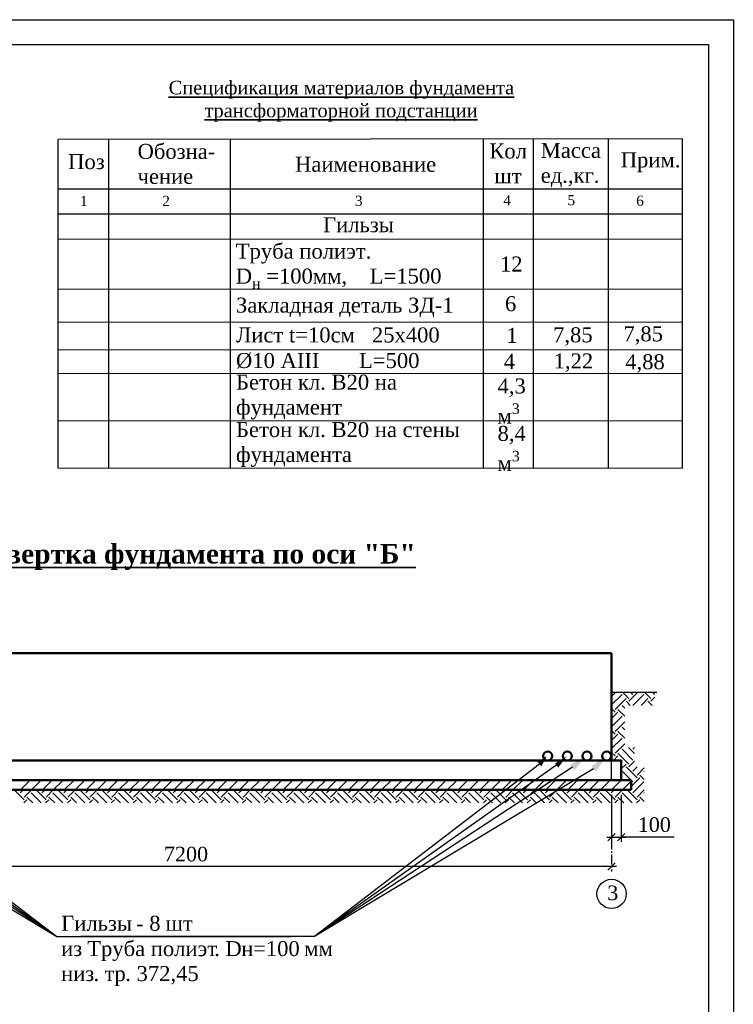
# Model space of a CAD drawing. Extents: x 352696 to 405256, y 4162769 to 4241487.
# Tile 21 of 148: x 404406 to 404549, y 4239328 to 4239525. Entities that reach past the tile are written whole.
import ezdxf

# ---------------------------------------------------------------- set-up
doc = ezdxf.new("R2010")
doc.units = 0
doc.header["$LTSCALE"] = 0.5
doc.header["$MEASUREMENT"] = 0
doc.linetypes.add('CONTI', pattern=[0])
doc.linetypes.add('GOST2.303 6', pattern=[12, 8, -1.5, 1, -1.5])
doc.layers.add('RAMKA', color=250, linetype='CONTI')
for name, color, linetype, lineweight in [('Линия 25', 7, 'Continuous', 25), ('Размеры внутр.', 183, 'Continuous', 15), ('Э_Светильники', 5, 'Continuous', 30)]:
    doc.layers.add(name, color=color, linetype=linetype, lineweight=lineweight)
doc.styles.add('MtXpl_Times_New_Roma', font='timesbd.ttf')
doc.styles.add('TIMES', font='times.ttf')
doc.styles.add('Times New Roman', font='times.ttf')

# ---------------------------------------------------------------- blocks, each defined once
blk = doc.blocks.new('А2-1')
at = {"lineweight": 25}
for points in [[(-7046659, 3124428), (-6987259, 3124428), (-6987259, 3082428), (-7046659, 3082428)], [(-7044659, 3123928), (-6987759, 3123928), (-6987759, 3082928), (-7044659, 3082928)]]:
    blk.add_lwpolyline(points, close=True, dxfattribs=at)

msp = doc.modelspace()

# ---------------------------------------------------------------- linework, layer by layer
at = {"color": 7}
for p, q in [((404524.6555, 4239398.1056), (404353.8623, 4239398.1056)), ((404524.6555, 4239398.1056), (404524.6555, 4239384.4266)), ((404524.6555, 4239372.7016), (404524.6555, 4239398.1056)), ((404524.6555, 4239390.289), (404533.6992, 4239390.289)), ((404524.6555, 4239376.6099), (404524.6555, 4239390.289)), ((404524.6555, 4239390.289), (404533.3309, 4239390.289)), ((404355.7837, 4239375.7851), (404413.4411, 4239341.3798)), ((404364.6378, 4239375.7633), (404413.4411, 4239341.3798)), ((404368.1397, 4239375.9211), (404413.4411, 4239341.3798)), ((404510.1974, 4239375.8766), (404465.1395, 4239341.3798)), ((404513.6993, 4239375.7187), (404465.1395, 4239341.3798)), ((404526.6097, 4239376.6099), (404524.6555, 4239376.6099)), ((404526.6097, 4239372.7016), (404526.6097, 4239376.6099)), ((404361.5424, 4239375.2965), (404413.4411, 4239341.3798)), ((404516.7947, 4239375.252), (404465.1395, 4239341.3798)), ((404521.0667, 4239374.9377), (404465.1395, 4239341.3798)), ((404353.8623, 4239372.7016), (404524.6555, 4239372.7016)), ((404528.5639, 4239372.7016), (404526.6097, 4239372.7016)), ((404528.5639, 4239370.7475), (404528.5639, 4239372.7016)), ((404349.954, 4239370.7475), (404528.5639, 4239370.7475)), ((404524.6555, 4239369.7704), (404524.6555, 4239360.308)), ((404524.6555, 4239369.7704), (404524.6555, 4239360.308)), ((404526.6097, 4239369.7704), (404526.6097, 4239360.308)), ((404523.6785, 4239361.285), (404527.5868, 4239361.285)), ((404537.2176, 4239361.285), (404526.6097, 4239361.285)), ((404525.6326, 4239355.3632), (404352.8853, 4239355.3632)), ((404413.4411, 4239341.3798), (404460.4012, 4239341.3798)), ((404413.4411, 4239341.3798), (404460.4012, 4239341.3798)), ((404413.4411, 4239341.3798), (404460.4012, 4239341.3798)), ((404413.4411, 4239341.3798), (404460.4012, 4239341.3798)), ((404465.1395, 4239341.3798), (404418.1795, 4239341.3798)), ((404465.1395, 4239341.3798), (404418.1795, 4239341.3798)), ((404465.1395, 4239341.3798), (404418.1795, 4239341.3798)), ((404465.1395, 4239341.3798), (404418.1795, 4239341.3798))]:
    msp.add_line(p, q, dxfattribs=at)
at = {"color": 7, "linetype": 'Continuous'}
for p, q in [((404524.6555, 4239389.4158), (404525.5287, 4239390.289)), ((404524.6555, 4239387.7706), (404526.7469, 4239389.862)), ((404528.1179, 4239389.0394), (404526.8683, 4239390.289)), ((404528.1179, 4239388.491), (404529.9159, 4239390.289)), ((404528.9405, 4239389.862), (404528.5135, 4239390.289)), ((404528.9405, 4239387.6684), (404531.1341, 4239389.862)), ((404532.5051, 4239389.0394), (404531.2555, 4239390.289)), ((404532.5051, 4239388.491), (404533.3309, 4239389.3168)), ((404533.3277, 4239389.862), (404532.9007, 4239390.289)), ((404525.3759, 4239386.8458), (404527.5695, 4239389.0394)), ((404527.2937, 4239387.1217), (404526.7469, 4239387.6684)), ((404528.4096, 4239387.6509), (404527.5695, 4239388.491)), ((404530.5682, 4239387.6509), (404531.9567, 4239389.0394)), ((404531.1516, 4239387.6509), (404531.1341, 4239387.6684)), ((404532.7968, 4239387.6509), (404531.9567, 4239388.491)), ((404533.3277, 4239387.6684), (404533.3309, 4239387.6716)), ((404525.3759, 4239386.2974), (404524.6555, 4239387.0178)), ((404524.6555, 4239385.0286), (404525.9243, 4239386.2974)), ((404524.6555, 4239383.3834), (404526.7469, 4239385.4748)), ((404527.2937, 4239385.4765), (404525.9243, 4239386.8458)), ((404525.3759, 4239382.4586), (404527.2937, 4239384.3763)), ((404525.3759, 4239381.9102), (404524.6555, 4239382.6306)), ((404524.6555, 4239380.6414), (404525.9243, 4239381.9102)), ((404527.2937, 4239381.0893), (404525.9243, 4239382.4586)), ((404527.2937, 4239382.7345), (404526.7469, 4239383.2812)), ((404524.6555, 4239378.9962), (404526.7469, 4239381.0876)), ((404525.3759, 4239378.0714), (404527.2937, 4239379.9891)), ((404525.3759, 4239377.523), (404524.6555, 4239378.2434)), ((404525.0113, 4239376.6099), (404525.9243, 4239377.523)), ((404528.1179, 4239375.8778), (404525.9243, 4239378.0714)), ((404528.9405, 4239376.7004), (404526.7469, 4239378.894)), ((404529.2478, 4239378.0383), (404528.0381, 4239379.248)), ((404528.9405, 4239378.894), (404529.2478, 4239379.2013)), ((404526.6097, 4239376.5632), (404526.7469, 4239376.7004)), ((404526.6097, 4239374.918), (404527.5695, 4239375.8778)), ((404528.1179, 4239375.3294), (404529.2478, 4239376.4593)), ((404528.5521, 4239372.7016), (404526.7469, 4239374.5068)), ((404529.7631, 4239373.1358), (404527.5695, 4239375.3294)), ((404528.9405, 4239374.5068), (404529.7735, 4239375.3397)), ((404529.7631, 4239373.6842), (404531.202, 4239375.123)), ((404531.202, 4239372.7938), (404530.3115, 4239373.6842)), ((404531.202, 4239374.439), (404531.1341, 4239374.5068)), ((404406.1783, 4239370.7475), (404408.1324, 4239372.7016)), ((404408.3719, 4239370.7475), (404410.326, 4239372.7016)), ((404410.5655, 4239370.7475), (404412.5196, 4239372.7016)), ((404412.7591, 4239370.7475), (404414.7132, 4239372.7016)), ((404414.9527, 4239370.7475), (404416.9068, 4239372.7016)), ((404417.1463, 4239370.7475), (404419.1004, 4239372.7016)), ((404419.3399, 4239370.7475), (404421.294, 4239372.7016)), ((404421.5335, 4239370.7475), (404423.4876, 4239372.7016)), ((404423.7271, 4239370.7475), (404425.6812, 4239372.7016)), ((404425.9207, 4239370.7475), (404427.8748, 4239372.7016)), ((404428.1143, 4239370.7475), (404430.0684, 4239372.7016)), ((404430.3079, 4239370.7475), (404432.262, 4239372.7016)), ((404432.5015, 4239370.7475), (404434.4556, 4239372.7016)), ((404434.6951, 4239370.7475), (404436.6493, 4239372.7016)), ((404436.8887, 4239370.7475), (404438.8429, 4239372.7016)), ((404439.0823, 4239370.7475), (404441.0365, 4239372.7016)), ((404441.2759, 4239370.7475), (404443.2301, 4239372.7016)), ((404443.4695, 4239370.7475), (404445.4237, 4239372.7016)), ((404445.6631, 4239370.7475), (404447.6173, 4239372.7016)), ((404447.8567, 4239370.7475), (404449.8109, 4239372.7016)), ((404450.0503, 4239370.7475), (404452.0045, 4239372.7016)), ((404452.2439, 4239370.7475), (404454.1981, 4239372.7016)), ((404454.4375, 4239370.7475), (404456.3917, 4239372.7016)), ((404456.6311, 4239370.7475), (404458.5853, 4239372.7016)), ((404458.8247, 4239370.7475), (404460.7789, 4239372.7016)), ((404461.0183, 4239370.7475), (404462.9725, 4239372.7016)), ((404463.2119, 4239370.7475), (404465.1661, 4239372.7016)), ((404465.4055, 4239370.7475), (404467.3597, 4239372.7016)), ((404467.5991, 4239370.7475), (404469.5533, 4239372.7016)), ((404469.7927, 4239370.7475), (404471.7469, 4239372.7016)), ((404471.9863, 4239370.7475), (404473.9405, 4239372.7016)), ((404474.1799, 4239370.7475), (404476.1341, 4239372.7016)), ((404476.3735, 4239370.7475), (404478.3277, 4239372.7016)), ((404478.5671, 4239370.7475), (404480.5213, 4239372.7016)), ((404480.7607, 4239370.7475), (404482.7149, 4239372.7016)), ((404482.9543, 4239370.7475), (404484.9085, 4239372.7016)), ((404485.148, 4239370.7475), (404487.1021, 4239372.7016)), ((404487.3416, 4239370.7475), (404489.2957, 4239372.7016)), ((404489.5352, 4239370.7475), (404491.4893, 4239372.7016)), ((404491.7288, 4239370.7475), (404493.6829, 4239372.7016)), ((404493.9224, 4239370.7475), (404495.8765, 4239372.7016)), ((404496.116, 4239370.7475), (404498.0701, 4239372.7016)), ((404498.3096, 4239370.7475), (404500.2637, 4239372.7016)), ((404500.5032, 4239370.7475), (404502.4573, 4239372.7016)), ((404502.6968, 4239370.7475), (404504.6509, 4239372.7016)), ((404504.8904, 4239370.7475), (404506.8445, 4239372.7016)), ((404507.084, 4239370.7475), (404509.0381, 4239372.7016)), ((404509.2776, 4239370.7475), (404511.2317, 4239372.7016)), ((404511.4712, 4239370.7475), (404513.4253, 4239372.7016)), ((404513.6648, 4239370.7475), (404515.6189, 4239372.7016)), ((404515.8584, 4239370.7475), (404517.8125, 4239372.7016)), ((404518.052, 4239370.7475), (404520.0061, 4239372.7016)), ((404520.2456, 4239370.7475), (404522.1997, 4239372.7016)), ((404522.4392, 4239370.7475), (404524.3933, 4239372.7016)), ((404524.6328, 4239370.7475), (404526.587, 4239372.7016)), ((404526.9069, 4239372.7016), (404526.6097, 4239372.9988)), ((404526.8264, 4239370.7475), (404528.5639, 4239372.4849)), ((404528.5639, 4239371.3881), (404530.3115, 4239373.1358)), ((404528.9405, 4239372.3132), (404528.5639, 4239372.6899)), ((404528.9405, 4239370.1196), (404531.1341, 4239372.3132)), ((404406.9214, 4239368.7486), (404404.9225, 4239370.7475)), ((404406.0988, 4239370.1196), (404406.7267, 4239370.7475)), ((404406.9214, 4239369.297), (404408.3719, 4239370.7475)), ((404410.3026, 4239368.1094), (404408.2924, 4239370.1196)), ((404411.3086, 4239368.7486), (404409.3097, 4239370.7475)), ((404410.486, 4239370.1196), (404411.1139, 4239370.7475)), ((404411.3086, 4239369.297), (404412.7591, 4239370.7475)), ((404414.6898, 4239368.1094), (404412.6796, 4239370.1196)), ((404415.6958, 4239368.7486), (404413.6969, 4239370.7475)), ((404414.8732, 4239370.1196), (404415.5011, 4239370.7475)), ((404415.6958, 4239369.297), (404417.1463, 4239370.7475)), ((404419.077, 4239368.1094), (404417.0668, 4239370.1196)), ((404420.083, 4239368.7486), (404418.0841, 4239370.7475)), ((404419.2604, 4239370.1196), (404419.8883, 4239370.7475)), ((404420.083, 4239369.297), (404421.5335, 4239370.7475)), ((404423.4642, 4239368.1094), (404421.454, 4239370.1196)), ((404424.4702, 4239368.7486), (404422.4713, 4239370.7475)), ((404423.6476, 4239370.1196), (404424.2755, 4239370.7475)), ((404424.4702, 4239369.297), (404425.9207, 4239370.7475)), ((404427.8514, 4239368.1094), (404425.8412, 4239370.1196)), ((404428.8574, 4239368.7486), (404426.8585, 4239370.7475)), ((404428.0348, 4239370.1196), (404428.6627, 4239370.7475)), ((404428.8574, 4239369.297), (404430.3079, 4239370.7475)), ((404432.2387, 4239368.1094), (404430.2284, 4239370.1196)), ((404433.2446, 4239368.7486), (404431.2457, 4239370.7475)), ((404432.422, 4239370.1196), (404433.0499, 4239370.7475)), ((404433.2446, 4239369.297), (404434.6951, 4239370.7475)), ((404436.6259, 4239368.1094), (404434.6156, 4239370.1196)), ((404437.6318, 4239368.7486), (404435.6329, 4239370.7475)), ((404436.8092, 4239370.1196), (404437.4371, 4239370.7475)), ((404437.6318, 4239369.297), (404439.0823, 4239370.7475)), ((404441.0131, 4239368.1094), (404439.0028, 4239370.1196)), ((404442.019, 4239368.7486), (404440.0202, 4239370.7475)), ((404441.1964, 4239370.1196), (404441.8243, 4239370.7475)), ((404442.019, 4239369.297), (404443.4695, 4239370.7475)), ((404445.4003, 4239368.1094), (404443.39, 4239370.1196)), ((404446.4062, 4239368.7486), (404444.4074, 4239370.7475)), ((404445.5836, 4239370.1196), (404446.2115, 4239370.7475)), ((404446.4062, 4239369.297), (404447.8567, 4239370.7475)), ((404449.7875, 4239368.1094), (404447.7772, 4239370.1196)), ((404450.7934, 4239368.7486), (404448.7946, 4239370.7475)), ((404449.9708, 4239370.1196), (404450.5987, 4239370.7475)), ((404450.7934, 4239369.297), (404452.2439, 4239370.7475)), ((404454.1747, 4239368.1094), (404452.1644, 4239370.1196)), ((404455.1806, 4239368.7486), (404453.1818, 4239370.7475)), ((404454.358, 4239370.1196), (404454.9859, 4239370.7475)), ((404455.1806, 4239369.297), (404456.6311, 4239370.7475)), ((404458.5619, 4239368.1094), (404456.5516, 4239370.1196)), ((404459.5678, 4239368.7486), (404457.569, 4239370.7475)), ((404458.7452, 4239370.1196), (404459.3731, 4239370.7475)), ((404459.5678, 4239369.297), (404461.0183, 4239370.7475)), ((404462.9491, 4239368.1094), (404460.9389, 4239370.1196)), ((404463.9551, 4239368.7486), (404461.9562, 4239370.7475)), ((404463.1325, 4239370.1196), (404463.7603, 4239370.7475)), ((404463.9551, 4239369.297), (404465.4055, 4239370.7475)), ((404467.3363, 4239368.1094), (404465.3261, 4239370.1196)), ((404468.3423, 4239368.7486), (404466.3434, 4239370.7475)), ((404467.5197, 4239370.1196), (404468.1475, 4239370.7475)), ((404468.3423, 4239369.297), (404469.7927, 4239370.7475)), ((404471.7235, 4239368.1094), (404469.7133, 4239370.1196)), ((404472.7295, 4239368.7486), (404470.7306, 4239370.7475)), ((404471.9069, 4239370.1196), (404472.5347, 4239370.7475)), ((404472.7295, 4239369.297), (404474.1799, 4239370.7475)), ((404476.1107, 4239368.1094), (404474.1005, 4239370.1196)), ((404477.1167, 4239368.7486), (404475.1178, 4239370.7475)), ((404476.2941, 4239370.1196), (404476.9219, 4239370.7475)), ((404477.1167, 4239369.297), (404478.5671, 4239370.7475)), ((404480.4979, 4239368.1094), (404478.4877, 4239370.1196)), ((404481.5039, 4239368.7486), (404479.505, 4239370.7475)), ((404480.6813, 4239370.1196), (404481.3091, 4239370.7475)), ((404481.5039, 4239369.297), (404482.9543, 4239370.7475)), ((404484.8851, 4239368.1094), (404482.8749, 4239370.1196)), ((404485.8911, 4239368.7486), (404483.8922, 4239370.7475)), ((404485.0685, 4239370.1196), (404485.6964, 4239370.7475)), ((404485.8911, 4239369.297), (404487.3416, 4239370.7475)), ((404489.2723, 4239368.1094), (404487.2621, 4239370.1196)), ((404490.2783, 4239368.7486), (404488.2794, 4239370.7475)), ((404489.4557, 4239370.1196), (404490.0836, 4239370.7475)), ((404490.2783, 4239369.297), (404491.7288, 4239370.7475)), ((404493.6595, 4239368.1094), (404491.6493, 4239370.1196)), ((404494.6655, 4239368.7486), (404492.6666, 4239370.7475)), ((404493.8429, 4239370.1196), (404494.4708, 4239370.7475)), ((404494.6655, 4239369.297), (404496.116, 4239370.7475)), ((404498.0467, 4239368.1094), (404496.0365, 4239370.1196)), ((404499.0527, 4239368.7486), (404497.0538, 4239370.7475)), ((404498.2301, 4239370.1196), (404498.858, 4239370.7475)), ((404499.0527, 4239369.297), (404500.5032, 4239370.7475)), ((404502.4339, 4239368.1094), (404500.4237, 4239370.1196)), ((404503.4399, 4239368.7486), (404501.441, 4239370.7475)), ((404502.6173, 4239370.1196), (404503.2452, 4239370.7475)), ((404503.4399, 4239369.297), (404504.8904, 4239370.7475)), ((404506.8211, 4239368.1094), (404504.8109, 4239370.1196)), ((404507.8271, 4239368.7486), (404505.8282, 4239370.7475)), ((404507.0045, 4239370.1196), (404507.6324, 4239370.7475)), ((404507.8271, 4239369.297), (404509.2776, 4239370.7475)), ((404511.2083, 4239368.1094), (404509.1981, 4239370.1196)), ((404512.2143, 4239368.7486), (404510.2154, 4239370.7475)), ((404511.3917, 4239370.1196), (404512.0196, 4239370.7475)), ((404512.2143, 4239369.297), (404513.6648, 4239370.7475)), ((404515.5955, 4239368.1094), (404513.5853, 4239370.1196)), ((404516.6015, 4239368.7486), (404514.6026, 4239370.7475)), ((404515.7789, 4239370.1196), (404516.4068, 4239370.7475)), ((404516.6015, 4239369.297), (404518.052, 4239370.7475)), ((404519.9828, 4239368.1094), (404517.9725, 4239370.1196)), ((404520.9887, 4239368.7486), (404518.9898, 4239370.7475)), ((404520.1661, 4239370.1196), (404520.794, 4239370.7475)), ((404520.9887, 4239369.297), (404522.4392, 4239370.7475)), ((404524.37, 4239368.1094), (404522.3597, 4239370.1196)), ((404525.3759, 4239368.7486), (404523.377, 4239370.7475)), ((404524.5533, 4239370.1196), (404525.1812, 4239370.7475)), ((404525.3759, 4239369.297), (404526.8264, 4239370.7475)), ((404528.7572, 4239368.1094), (404526.7469, 4239370.1196)), ((404529.7631, 4239368.7486), (404527.7643, 4239370.7475)), ((404529.7631, 4239369.297), (404531.202, 4239370.7358)), ((404531.202, 4239370.0517), (404531.1341, 4239370.1196)), ((404406.8306, 4239368.1094), (404407.4698, 4239368.7486)), ((404408.6574, 4239368.1094), (404407.4698, 4239369.297)), ((404411.2178, 4239368.1094), (404411.857, 4239368.7486)), ((404413.0446, 4239368.1094), (404411.857, 4239369.297)), ((404415.605, 4239368.1094), (404416.2442, 4239368.7486)), ((404417.4318, 4239368.1094), (404416.2442, 4239369.297)), ((404419.9922, 4239368.1094), (404420.6314, 4239368.7486)), ((404421.819, 4239368.1094), (404420.6314, 4239369.297)), ((404424.3794, 4239368.1094), (404425.0186, 4239368.7486)), ((404426.2062, 4239368.1094), (404425.0186, 4239369.297)), ((404428.7666, 4239368.1094), (404429.4058, 4239368.7486)), ((404430.5935, 4239368.1094), (404429.4058, 4239369.297)), ((404433.1538, 4239368.1094), (404433.793, 4239368.7486)), ((404434.9807, 4239368.1094), (404433.793, 4239369.297)), ((404437.541, 4239368.1094), (404438.1802, 4239368.7486)), ((404439.3679, 4239368.1094), (404438.1802, 4239369.297)), ((404441.9282, 4239368.1094), (404442.5674, 4239368.7486)), ((404443.7551, 4239368.1094), (404442.5674, 4239369.297)), ((404446.3154, 4239368.1094), (404446.9546, 4239368.7486)), ((404448.1423, 4239368.1094), (404446.9546, 4239369.297)), ((404450.7026, 4239368.1094), (404451.3418, 4239368.7486)), ((404452.5295, 4239368.1094), (404451.3418, 4239369.297)), ((404455.0898, 4239368.1094), (404455.729, 4239368.7486)), ((404456.9167, 4239368.1094), (404455.729, 4239369.297)), ((404459.477, 4239368.1094), (404460.1163, 4239368.7486)), ((404461.3039, 4239368.1094), (404460.1163, 4239369.297)), ((404463.8642, 4239368.1094), (404464.5035, 4239368.7486)), ((404465.6911, 4239368.1094), (404464.5035, 4239369.297)), ((404468.2514, 4239368.1094), (404468.8907, 4239368.7486)), ((404470.0783, 4239368.1094), (404468.8907, 4239369.297)), ((404472.6386, 4239368.1094), (404473.2779, 4239368.7486)), ((404474.4655, 4239368.1094), (404473.2779, 4239369.297)), ((404477.0258, 4239368.1094), (404477.6651, 4239368.7486)), ((404478.8527, 4239368.1094), (404477.6651, 4239369.297)), ((404481.413, 4239368.1094), (404482.0523, 4239368.7486)), ((404483.2399, 4239368.1094), (404482.0523, 4239369.297)), ((404485.8002, 4239368.1094), (404486.4395, 4239368.7486)), ((404487.6271, 4239368.1094), (404486.4395, 4239369.297)), ((404490.1875, 4239368.1094), (404490.8267, 4239368.7486)), ((404492.0143, 4239368.1094), (404490.8267, 4239369.297)), ((404494.5747, 4239368.1094), (404495.2139, 4239368.7486)), ((404496.4015, 4239368.1094), (404495.2139, 4239369.297)), ((404498.9619, 4239368.1094), (404499.6011, 4239368.7486)), ((404500.7887, 4239368.1094), (404499.6011, 4239369.297)), ((404503.3491, 4239368.1094), (404503.9883, 4239368.7486)), ((404505.1759, 4239368.1094), (404503.9883, 4239369.297)), ((404507.7363, 4239368.1094), (404508.3755, 4239368.7486)), ((404509.5631, 4239368.1094), (404508.3755, 4239369.297)), ((404512.1235, 4239368.1094), (404512.7627, 4239368.7486)), ((404513.9503, 4239368.1094), (404512.7627, 4239369.297)), ((404516.5107, 4239368.1094), (404517.1499, 4239368.7486)), ((404518.3375, 4239368.1094), (404517.1499, 4239369.297)), ((404520.8979, 4239368.1094), (404521.5371, 4239368.7486)), ((404522.7248, 4239368.1094), (404521.5371, 4239369.297)), ((404525.2851, 4239368.1094), (404525.9243, 4239368.7486)), ((404527.112, 4239368.1094), (404525.9243, 4239369.297)), ((404529.6723, 4239368.1094), (404530.3115, 4239368.7486)), ((404531.202, 4239368.4065), (404530.3115, 4239369.297))]:
    msp.add_line(p, q, dxfattribs=at)
at = {"color": 7, "linetype": 'GOST2.303 6', "ltscale": 0.5}
msp.add_line((404524.6555, 4239369.7704), (404524.6555, 4239354.3862), dxfattribs=at)
at = {"color": 7, "linetype": 'ByBlock'}
for p, q in [((404525.3884, 4239362.0178), (404523.9227, 4239360.5522)), ((404523.9227, 4239360.5522), (404525.3884, 4239362.0178)), ((404525.8769, 4239360.5522), (404527.3425, 4239362.0178)), ((404523.9227, 4239354.6304), (404525.3884, 4239356.0961))]:
    msp.add_line(p, q, dxfattribs=at)
at = {"color": 7}
msp.add_circle((404524.6555, 4239349.894), 2.9312, dxfattribs=at)
for points in [[(404509.8288, 4239376.3245), (404511.6731, 4239377.4757), (404510.566, 4239375.4287)], [(404513.3377, 4239376.0278), (404515.614, 4239377.4757), (404513.9674, 4239375.1841)], [(404516.3763, 4239375.787), (404519.5548, 4239377.4757), (404517.2132, 4239374.7169)], [(404520.6298, 4239375.4486), (404523.6765, 4239377.5202), (404521.5036, 4239374.4267)]]:
    msp.add_solid(points, dxfattribs=at)
at = {"layer": 'RAMKA', "color": 7, "lineweight": 30}
for p, q in [((404538.8477, 4239501.2101), (404413.724, 4239501.0861)), ((404413.724, 4239449.4333), (404413.724, 4239501.0861)), ((404423.9019, 4239449.4333), (404423.9019, 4239501.0861)), ((404448.2736, 4239449.4333), (404448.2736, 4239501.0861)), ((404499.0178, 4239449.5572), (404499.0178, 4239501.0861)), ((404509.0178, 4239435.1842), (404509.0178, 4239501.0861)), ((404524.0178, 4239435.1842), (404524.0178, 4239501.0861)), ((404538.8477, 4239435.1842), (404538.8477, 4239501.2101)), ((404538.8477, 4239491.0861), (404413.724, 4239491.0861)), ((404538.8477, 4239486.0861), (404413.724, 4239486.0861)), ((404413.724, 4239435.1842), (404413.724, 4239449.4333)), ((404423.9019, 4239435.1842), (404423.9019, 4239449.4333)), ((404448.2736, 4239435.1842), (404448.2736, 4239449.4333)), ((404499.0178, 4239435.1842), (404499.0178, 4239449.5572))]:
    msp.add_line(p, q, dxfattribs=at)
at = {"layer": 'RAMKA', "color": 7, "lineweight": 15, "ltscale": 2}
for p, q in [((404538.8477, 4239481.0861), (404413.724, 4239481.0861)), ((404538.8477, 4239471.0861), (404413.724, 4239471.0861)), ((404538.8477, 4239464.4548), (404413.724, 4239464.4548)), ((404538.8477, 4239458.9327), (404413.724, 4239458.9327)), ((404538.8477, 4239454.183), (404413.724, 4239454.183)), ((404538.8477, 4239444.6836), (404413.724, 4239444.6836)), ((404522.9115, 4239435.1842), (404413.724, 4239435.1842)), ((404538.8477, 4239435.1842), (404413.724, 4239435.1842))]:
    msp.add_line(p, q, dxfattribs=at)
at = {"layer": 'Линия 25', "color": 7, "lineweight": 50, "ltscale": 50}
for centre in [(404511.8538, 4239377.5202), (404515.7947, 4239377.5202), (404519.7356, 4239377.5202), (404523.6765, 4239377.5202)]:
    msp.add_circle(centre, 0.8957, dxfattribs=at)
at = {"layer": 'Э_Светильники', "color": 7, "lineweight": 50}
for p, q in [((404353.8623, 4239398.1056), (404524.6555, 4239398.1056)), ((404524.6555, 4239398.1056), (404524.6555, 4239376.6099)), ((404514.8848, 4239376.6099), (404363.6331, 4239376.6099)), ((404526.6097, 4239376.6099), (404514.8848, 4239376.6099)), ((404526.6097, 4239376.6099), (404526.6097, 4239372.7016)), ((404349.954, 4239372.7016), (404528.5639, 4239372.7016)), ((404528.5639, 4239372.7016), (404349.954, 4239372.7016)), ((404528.5639, 4239370.7475), (404528.5639, 4239372.7016)), ((404349.954, 4239370.7475), (404528.5639, 4239370.7475))]:
    msp.add_line(p, q, dxfattribs=at)

# ---------------------------------------------------------------- block references
at = {"xscale": 0.01, "yscale": 0.01, "zscale": 0.01}
msp.add_blockref('А2-1', (474421.6525, 4208280.7971), dxfattribs=at)

# ---------------------------------------------------------------- texts
at = {"color": 7, "lineweight": 35}
for s, height, style, p in [('%%UСпецификация материалов фундамента', 2.714105, 'TIMES', (404435.8695, 4239510.1169)), ('%%Uтрансформаторной подстанции', 2.714105, 'TIMES', (404443.0735, 4239505.5249)), ('%%UРазвертка фундамента по оси "Б"', 3.908312, 'MtXpl_Times_New_Roma', (404394.1882, 4239416.0924))]:
    msp.add_text(s, height=height, dxfattribs=dict(at, style=style)).set_placement(p)
at = {"color": 7, "lineweight": 100, "style": 'TIMES'}
for s, height, p in [('100', 2.93123, (404529.9026, 4239362.3128)), ('7200', 2.93123, (404434.9276, 4239356.3995)), ('3', 2.9312, (404523.7928, 4239348.6295)), ('Гильзы ', 3, (404414.3427, 4239342.4978)), ('- 8 ', 3, (404429.3383, 4239342.4978)), ('шт', 3, (404435.2432, 4239342.4978)), ('Труба полиэт', 3, (404419.551, 4239337.4221)), (' D', 3, (404446.1249, 4239337.4221)), ('=100 ', 3, (404452.8019, 4239337.4221)), ('из ', 3, (404414.3232, 4239337.4221)), ('н', 3, (404450.4314, 4239337.4221)), ('мм', 3, (404463.0521, 4239337.4221)), ('.', 3, (404445.0175, 4239337.4221)), ('низ', 3, (404414.3232, 4239332.4221)), ('тр', 3, (404423.029, 4239332.4221)), ('. 372,45', 3, (404427.1797, 4239332.4221)), ('. ', 3, (404420.8142, 4239332.4221))]:
    msp.add_text(s, height=height, dxfattribs=at).set_placement(p)
at = {"color": 7, "lineweight": 100, "char_height": 3, "attachment_point": 1, "style": 'Times New Roman'}
for s, insert, width in [('6', (404503.2873, 4239469.6713), 2.980969), ('1', (404503.5713, 4239463.3143), 1.51035), ('7,85', (404512.936, 4239463.4252), 7.772562), ('7,85', (404527.034, 4239463.6247), 7.772562), ('4', (404503.0425, 4239458.1098), 2.701539), ('1,22', (404513.0373, 4239458.1935), 7.441972), ('4,88', (404527.3882, 4239458.0327), 7.928755), ('\\A1;4,3\\Pм{\\H0.7x;\\S3^ ;}', (404501.8002, 4239453.175), 2.701539), ('\\A1;8,4\\Pм{\\H0.7x;\\S3^ ;}', (404501.8002, 4239443.6756), 2.701539)]:
    msp.add_mtext(s, dxfattribs=dict(at, insert=insert, width=width))
at = {"layer": 'Размеры внутр.', "color": 7, "lineweight": 100, "attachment_point": 1}
for s, insert, char_height, width, style in [('Обозна-\\Pчение', (404429.6461, 4239500.1867), 3, 19.367862, 'Times New Roman'), ('\\pi-1.04676;Кол\\P\\pi-0.05615;шт', (404501.1957, 4239500.2704), 3, 5.582061, 'Times New Roman'), ('Масса\\Pед.,кг.', (404510.4538, 4239500.3908), 3, 9.072427, 'Times New Roman'), ('Поз', (404415.7301, 4239498.1321), 3, 4.885037, 'Times New Roman'), ('Прим.', (404526.4939, 4239498.4929), 3, 10.872524, 'Times New Roman'), ('Наименование', (404461.21, 4239497.6058), 3, 28.466034, 'Times New Roman'), ('1', (404418.1016, 4239489.7761), 2.0356, 1.51035, 'TIMES'), ('2', (404434.5955, 4239489.7761), 2.0356, 1.51035, 'TIMES'), ('3', (404473.2196, 4239489.8113), 2.0356, 1.51035, 'TIMES'), ('4', (404502.9519, 4239489.9), 2.0356, 1.51035, 'TIMES'), ('5', (404515.8211, 4239489.9353), 2.0356, 1.51035, 'TIMES'), ('6', (404529.5875, 4239489.8264), 2.0356, 1.51035, 'TIMES'), ('Гильзы', (404466.8265, 4239485.4837), 3, 24.890299, 'Times New Roman'), ('\\A1;Труба полиэт.\\PD{\\H0.7x;\\S^ н;} =100мм,    L=1500', (404449.3274, 4239480.1971), 3, 89.052858, 'TIMES'), ('12', (404502.2897, 4239477.6135), 3, 6.212384, 'Times New Roman'), ('Закладная деталь ЗД-1', (404449.3719, 4239469.3771), 3, 45.313149, 'Times New Roman'), ('Лист t=10см   25х400', (404449.3719, 4239463.4061), 3, 50.213763, 'Times New Roman'), ('Ø10 AIII       L=500', (404449.3719, 4239458.2743), 3, 42.083671, 'Times New Roman'), ('Бетон кл. В20 на фундамент', (404449.3719, 4239453.9418), 3, 47.535908, 'Times New Roman'), ('Бетон кл. В20 на стены фундамента', (404449.3719, 4239444.4424), 3, 47.535908, 'Times New Roman')]:
    msp.add_mtext(s, dxfattribs=dict(at, insert=insert, char_height=char_height, width=width, style=style))

doc.saveas('drawing.dxf')
